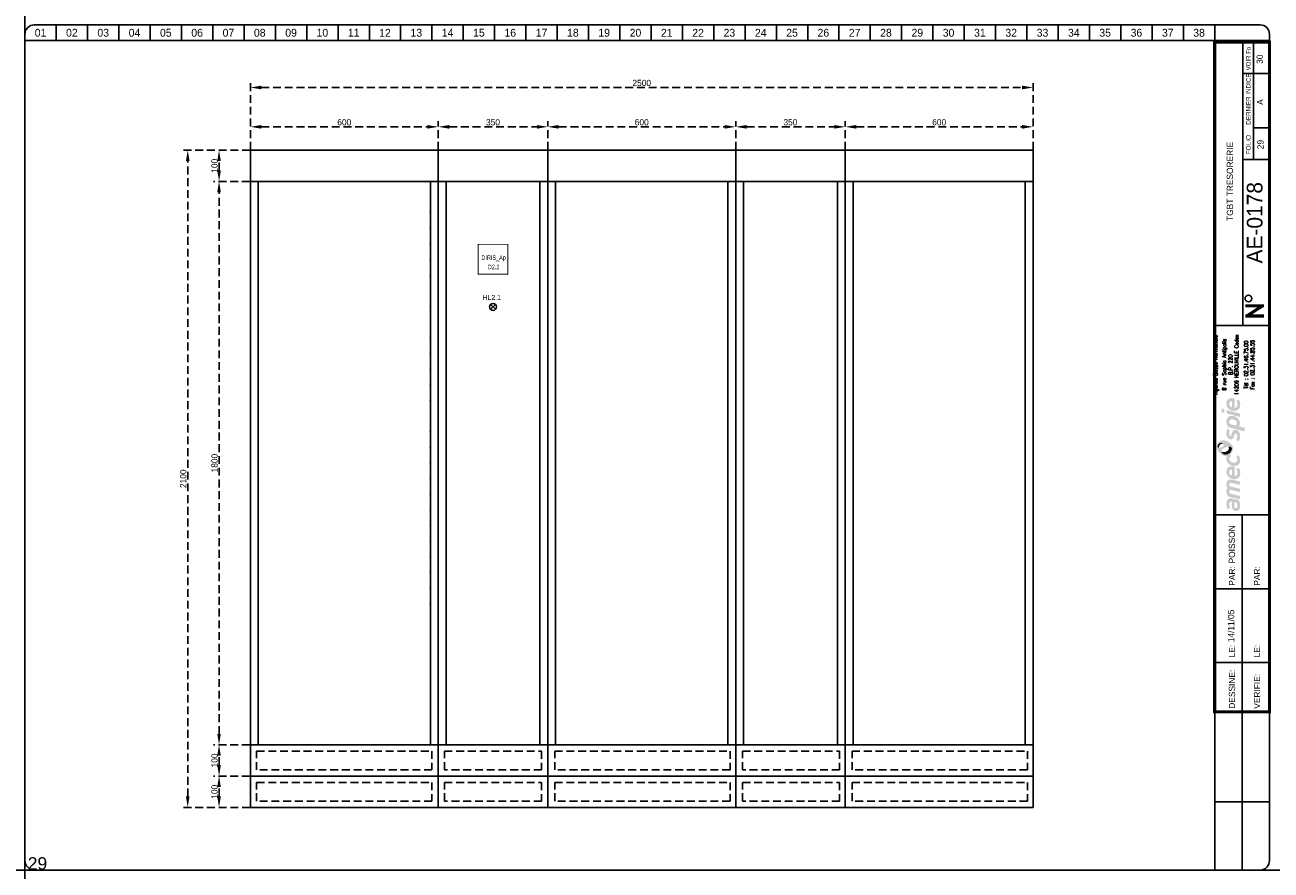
# Model space of a CAD drawing. Header units: millimetres. Extents: x 0 to 4898, y -1200 to 270.
# Tile 28 of 34: x 4500 to 4898, y -800 to -530. Entities that reach past the tile are written whole.
import ezdxf
from ezdxf.enums import TextEntityAlignment as Align

# ---------------------------------------------------------------- set-up
doc = ezdxf.new("R2010")
doc.units = ezdxf.units.MM
doc.header["$LTSCALE"] = 25
doc.linetypes.add('CONTINU', pattern=[0])
doc.linetypes.add('DISCONTINU', pattern=[0.15, 0.1, -0.05])
doc.layers.get('0').update_dxf_attribs({"linetype": 'CONTINUOUS'})
doc.layers.get('Defpoints').update_dxf_attribs({"linetype": 'CONTINUOUS'})
for name, color, linetype in [('TEXTE', 92, 'CONTINU'), ('TRAIFIN', 1, 'CONTINU'), ('TRAIGROS', 40, 'CONTINU'), ('TRAIMOY', 150, 'CONTINU')]:
    doc.layers.add(name, color=color, linetype=linetype)
doc.styles.add('ROMANC', font='romanc')
doc.styles.add('ROMANS8', font='ROMANS8.shx')
doc.styles.add('T1', font='arial.ttf')
doc.styles.add('TXT', font='txt', dxfattribs={"width": 0.8})
doc.dimstyles.get("Standard").update_dxf_attribs({"dimtxt": 0.18, "dimasz": 0.18, "dimexe": 0.18, "dimexo": 0.0625, "dimgap": 0.09, "dimtad": 0, "dimtih": 1, "dimtoh": 1, "dimdec": 4, "dimzin": 0, "dimdsep": 46, "dimtxsty": 'Standard', "dimcen": 0.09, "dimadec": 0, "dimazin": 0, "dimtfac": 1, "dimtdec": 4, "dimtofl": 0, "dimtmove": 0, "dimatfit": 3, "dimfxl": 1, "dimtolj": 1, "dimtzin": 0, "dimarcsym": 0})

# ---------------------------------------------------------------- blocks, each defined once
blk = doc.blocks.new('FDP-DIV-CHU')
at = {"layer": 'TEXTE', "color": 7, "const_width": 1}
for points in [[(395.75, 180.25), (389.75, 180.25)], [(390.25, 177), (395.25, 180.25)], [(395.75, 177), (389.75, 177)]]:
    blk.add_lwpolyline(points, dxfattribs=at)
at = {"layer": 'TEXTE', "color": 7}
blk.add_circle((390.76, 182.59), 1.08, dxfattribs=at)
at = {"layer": 'TRAIFIN', "color": 7}
for p, q in [((10, 270), (10, 265)), ((20, 270), (20, 265)), ((30, 270), (30, 265)), ((40, 270), (40, 265)), ((50, 270), (50, 265)), ((60, 270), (60, 265)), ((70, 270), (70, 265)), ((80, 270), (80, 265)), ((90, 270), (90, 265)), ((100, 270), (100, 265)), ((110, 270), (110, 265)), ((120, 270), (120, 265)), ((130, 270), (130, 265)), ((140, 270), (140, 265)), ((150, 270), (150, 265)), ((160, 270), (160, 265)), ((170, 270), (170, 265)), ((180, 270), (180, 265)), ((190, 270), (190, 265)), ((200, 270), (200, 265)), ((210, 270), (210, 265)), ((220, 270), (220, 265)), ((230, 270), (230, 265)), ((240, 270), (240, 265)), ((250, 270), (250, 265)), ((260, 270), (260, 265)), ((270, 270), (270, 265)), ((280, 270), (280, 265)), ((290, 270), (290, 265)), ((300, 270), (300, 265)), ((310, 270), (310, 265)), ((320, 270), (320, 265)), ((330, 270), (330, 265)), ((340, 270), (340, 265)), ((350, 270), (350, 265)), ((360, 270), (360, 265)), ((370, 270), (370, 265)), ((380, 270), (380, 265)), ((392.41, 227.04), (392.41, 264.5)), ((392.41, 237.09), (396.96, 237.09))]:
    blk.add_line(p, q, dxfattribs=at)
at = {"layer": 'TRAIGROS', "color": 7}
for p, q in [((0, 267), (0, 265)), ((3, 270), (394.5, 270)), ((397.5, 267), (397.5, 265)), ((397.5, 265), (0, 265)), ((397.5, 265), (0, 265)), ((0, 265), (0, 3)), ((389, 174), (389, 264.5)), ((397.5, 3), (397.5, 265)), ((389, 254.5), (397, 254.5)), ((389, 227.01), (397, 227.01)), ((380, 174), (397.5, 174)), ((380, 113.52), (397.51, 113.52)), ((380, -0.03), (380, 50.52)), ((3, 0), (394.5, 0))]:
    blk.add_line(p, q, dxfattribs=at)
at = {"layer": 'TRAIGROS', "color": 7, "const_width": 1}
blk.add_lwpolyline([(380, 264.5), (380, 50.52), (397.5, 50.52), (397.5, 264.5), (380, 264.5)], dxfattribs=at)
at = {"layer": 'TRAIGROS', "color": 7}
for centre, start, end in [((3, 267), 90, 180), ((394.5, 267), 0, 90), ((3, 3), 180, 270), ((394.5, 3), 270, 0)]:
    blk.add_arc(centre, 3, start, end, dxfattribs=at)
at = {"layer": 'TRAIMOY', "color": 7}
for p, q in [((388.75, -0.01), (388.75, 113.52)), ((380, 89.82), (397.51, 89.82)), ((380, 66.27), (397.51, 66.27)), ((380, 21.75), (397.51, 21.75))]:
    blk.add_line(p, q, dxfattribs=at)
at = {"layer": 'TEXTE', "color": 7}
for s, p in [('01', (5, 267.5)), ('02', (15, 267.5)), ('03', (25, 267.5)), ('04', (35, 267.5)), ('05', (45, 267.5)), ('06', (55, 267.5)), ('07', (65, 267.5)), ('08', (75, 267.5)), ('09', (85, 267.5)), ('10', (95, 267.5)), ('11', (105, 267.5)), ('12', (115, 267.5)), ('13', (125, 267.5)), ('14', (135, 267.5)), ('15', (145, 267.5)), ('16', (155, 267.5)), ('17', (165, 267.5)), ('18', (175, 267.5)), ('19', (185, 267.5)), ('20', (195, 267.5)), ('21', (205, 267.5)), ('22', (215, 267.5)), ('23', (225, 267.5)), ('24', (235, 267.5)), ('25', (245, 267.5)), ('26', (255, 267.5)), ('27', (265, 267.5)), ('28', (275, 267.5)), ('29', (285, 267.5)), ('30', (295, 267.5)), ('31', (305, 267.5)), ('32', (315, 267.5)), ('33', (325, 267.5)), ('34', (335, 267.5)), ('35', (345, 267.5)), ('36', (355, 267.5)), ('37', (365, 267.5)), ('38', (375, 267.5))]:
    blk.add_text(s, height=2.5, dxfattribs=at).set_placement(p, align=Align.MIDDLE)
at = {"layer": 'TEXTE', "color": 7, "width": 0.75}
blk.add_text('VOIR Fo', height=1.5, rotation=90, dxfattribs=at).set_placement((391.5, 255.5), (391.5, 263), align=Align.FIT)
at = {"layer": 'TEXTE', "color": 7, "style": 'TXT', "width": 0.8}
blk.add_text('DERNIER INDICE', height=1.5, rotation=90, dxfattribs=at).set_placement((391.5, 238.12))
at = {"layer": 'TEXTE', "color": 7}
blk.add_text('FOLIO', height=1.5, rotation=90, dxfattribs=at).set_placement((391.5, 231.76), align=Align.CENTER)
for s, p in [('PAR:', (386.51, 90.82)), ('PAR:', (394.51, 90.82)), ('LE:', (386.51, 67.95)), ('LE:', (394.51, 67.95)), ('DESSINE:', (386.51, 51.52)), ('VERIFIE:', (394.51, 51.52))]:
    blk.add_text(s, height=2, rotation=90, dxfattribs=at).set_placement(p)
at = {"layer": 'TEXTE', "style": 'ROMANC'}
for tag, height, p in [('FOLIO_SUIVANT', 2, (395.9, 259.04)), ('INDICE', 2, (395.79, 245.35)), ('FOLIO', 2, (395.79, 231.76)), ('NUMERO', 5, (395.79, 206.79))]:
    blk.add_attdef(tag, text='', height=height, rotation=90, dxfattribs=at).set_placement(p, align=Align.CENTER)
blk.add_attdef('INTITULE_DU_PLAN', text='', height=2, rotation=90, dxfattribs=at).set_placement((385, 220), align=Align.MIDDLE)
for tag, p in [('DESSINATEUR', (386.53, 97.95)), ('DATE', (386.51, 72.76))]:
    blk.add_attdef(tag, p, '', height=2, rotation=90, dxfattribs=at)
blk = doc.blocks.new('LOGO')
h = blk.add_hatch(color=187)
h.paths.add_polyline_path([(0.27, -25.15), (-0.26, -25.03), (-0.61, -25.01), (-0.96, -25.01), (-1.3, -25.15), (-1.56, -25.39), (-1.76, -25.66), (-1.92, -26.06), (-2.01, -26.61), (-2, -27.13), (-1.95, -27.54), (-1.82, -27.98), (-1.59, -28.49), (-0.78, -28.03), (-0.88, -27.84), (-0.99, -27.58), (-1.06, -27.27), (-1.09, -26.94), (-1.07, -26.65), (-1.03, -26.36), (-0.9, -26.15), (-0.74, -26.05), (-0.59, -26.04), (-0.23, -26.1), (-0.26, -26.47), (-0.29, -26.77), (-0.31, -27.1), (-0.31, -27.41), (-0.26, -27.77), (-0.19, -28.1), (-0.05, -28.44), (0.2, -28.78), (0.48, -28.98), (0.87, -29.11), (1.22, -29.1), (1.58, -29.04), (1.84, -28.87), (2.14, -28.53), (2.3, -28.16), (2.37, -27.71), (2.36, -27.1), (2.28, -26.51), (2.08, -25.89), (1.89, -25.54), (0.84, -25.3)])
h.paths.add_polyline_path([(0.54, -26.31), (1.32, -26.47), (1.41, -26.69), (1.48, -27.01), (1.49, -27.42), (1.48, -27.74), (1.4, -27.9), (1.29, -28.03), (1.14, -28.09), (0.96, -28.1), (0.81, -28.07), (0.69, -27.97), (0.6, -27.85), (0.54, -27.71), (0.5, -27.54), (0.49, -27.3), (0.49, -27.06), (0.5, -26.59)], flags=16)
h.paths.add_polyline_path([(-0.88, -23.47), (-0.97, -23.29), (-1.06, -23.08), (-1.08, -22.86), (-1.05, -22.63), (-0.97, -22.45), (-0.79, -22.36), (-0.5, -22.33), (2.29, -23.01), (2.29, -21.94), (-0.8, -21.24), (-0.96, -21.08), (-1.06, -20.77), (-1.1, -20.45), (-1, -20.2), (-0.87, -20.11), (-0.7, -20.03), (-0.48, -20.05), (2.29, -20.7), (2.29, -19.65), (-0.36, -19.01), (-0.65, -19), (-1.01, -19.01), (-1.3, -19.12), (-1.55, -19.28), (-1.77, -19.54), (-1.9, -19.8), (-1.98, -20), (-2.02, -20.38), (-2.01, -20.76), (-1.91, -21.13), (-1.79, -21.45), (-1.64, -21.71), (-1.75, -21.83), (-1.89, -22.08), (-1.98, -22.36), (-2.01, -22.66), (-2.01, -23), (-1.95, -23.36), (-1.85, -23.71), (-1.69, -24.08), (-1.5, -24.43), (2.29, -25.32), (2.29, -24.26)])
h.paths.add_polyline_path([(-0.19, -14.81), (-0.51, -14.81), (-0.91, -14.88), (-1.19, -15), (-1.42, -15.16), (-1.64, -15.38), (-1.83, -15.67), (-1.95, -15.97), (-2, -16.26), (-2.02, -16.52), (-2.01, -16.84), (-1.96, -17.15), (-1.84, -17.46), (-1.65, -17.81), (-1.41, -18.09), (-1.14, -18.33), (-0.89, -18.51), (-0.59, -18.68), (-0.17, -18.82), (0.24, -18.89), (0.59, -18.91), (0.98, -18.88), (1.37, -18.75), (1.77, -18.51), (2.17, -18.06), (2.33, -17.58), (2.38, -17.11), (2.38, -16.56), (2.33, -16.15), (2.2, -15.79), (2.03, -15.5), (1.82, -15.25), (1.14, -15.68), (1.3, -15.94), (1.42, -16.3), (1.49, -16.68), (1.49, -16.99), (1.43, -17.33), (1.23, -17.63), (0.99, -17.81), (0.79, -17.86), (0.6, -17.84), (0.6, -14.97), (0.23, -14.85)])
h.paths.add_polyline_path([(-0.26, -17.69), (-0.43, -17.64), (-0.58, -17.55), (-0.76, -17.39), (-0.9, -17.24), (-1.01, -17.02), (-1.06, -16.86), (-1.08, -16.63), (-1.06, -16.36), (-0.96, -16.16), (-0.83, -15.98), (-0.62, -15.87), (-0.44, -15.83), (-0.26, -15.83)], flags=16)
h.paths.add_polyline_path([(-0.09, -13.56), (-0.44, -13.4), (-0.74, -13.16), (-0.95, -12.9), (-1.04, -12.61), (-1.08, -12.36), (-1.02, -12.05), (-0.89, -11.83), (-0.73, -11.69), (-0.61, -11.61), (-0.5, -11.55), (-0.88, -10.89), (-1.08, -11.04), (-1.32, -11.18), (-1.51, -11.28), (-1.78, -11.38), (-1.87, -11.55), (-1.97, -11.89), (-2.01, -12.3), (-1.98, -12.76), (-1.82, -13.35), (-1.54, -13.76), (-1.25, -14.08), (-0.85, -14.34), (-0.48, -14.51), (-0.05, -14.65), (0.44, -14.71), (0.94, -14.69), (1.47, -14.5), (1.83, -14.25), (2.09, -13.94), (2.26, -13.6), (2.36, -13.21), (2.39, -12.82), (2.37, -12.43), (2.27, -11.98), (2.07, -11.58), (1.82, -11.23), (1.12, -11.67), (1.29, -11.95), (1.43, -12.27), (1.45, -12.61), (1.43, -12.96), (1.23, -13.36), (0.95, -13.57), (0.61, -13.63), (0.31, -13.63)])
h.paths.add_polyline_path([(1.25, -3.19), (0.94, -3.13), (0.59, -3.14), (0.32, -3.25), (0.1, -3.49), (-0.12, -3.81), (-0.25, -4.17), (-0.38, -4.62), (-0.46, -4.92), (-0.59, -5.03), (-0.74, -5.08), (-0.86, -5.03), (-0.96, -4.94), (-1.06, -4.74), (-1.12, -4.53), (-1.11, -4.23), (-1.07, -3.86), (-1.01, -3.51), (-0.93, -3.23), (-1.72, -2.85), (-1.84, -3.12), (-1.93, -3.4), (-1.97, -3.68), (-2, -3.98), (-2.02, -4.32), (-2, -4.65), (-1.94, -5.01), (-1.8, -5.31), (-1.64, -5.58), (-1.4, -5.84), (-1.11, -6.04), (-0.85, -6.17), (-0.56, -6.2), (-0.24, -6.15), (0.01, -5.99), (0.18, -5.81), (0.32, -5.51), (0.41, -5.18), (0.51, -4.86), (0.57, -4.63), (0.67, -4.45), (0.78, -4.33), (0.97, -4.29), (1.15, -4.35), (1.3, -4.55), (1.41, -4.85), (1.44, -5.24), (1.41, -5.62), (1.33, -5.91), (1.23, -6.15), (1.09, -6.39), (1.78, -6.81), (1.86, -6.74), (1.97, -6.61), (2.14, -6.32), (2.27, -6), (2.36, -5.62), (2.37, -5.24), (2.35, -4.86), (2.3, -4.52), (2.19, -4.21), (2.03, -3.92), (1.85, -3.65), (1.57, -3.35)])
h.paths.add_polyline_path([(1.14, 0.91), (0.82, 1.08), (0.5, 1.2), (0.1, 1.27), (-0.26, 1.3), (-0.73, 1.29), (-1.12, 1.19), (-1.38, 1.04), (-1.61, 0.8), (-1.77, 0.55), (-1.89, 0.33), (-1.98, 0.01), (-2.01, -0.32), (-1.99, -0.65), (-1.95, -1.02), (-1.88, -1.34), (-1.76, -1.63), (-1.63, -1.96), (-1.52, -2.24), (3.84, -3.66), (3.84, -2.51), (1.96, -2.01), (2.11, -1.85), (2.24, -1.56), (2.27, -1.32), (2.29, -1.04), (2.27, -0.75), (2.21, -0.44), (2.07, -0.1), (1.9, 0.2), (1.71, 0.44), (1.43, 0.71)])
h.paths.add_polyline_path([(0.98, -1.77), (-0.92, -1.28), (-0.98, -1.1), (-1.05, -0.84), (-1.07, -0.56), (-1.04, -0.29), (-0.94, -0.06), (-0.77, 0.11), (-0.53, 0.2), (-0.24, 0.22), (0.04, 0.2), (0.35, 0.13), (0.58, 0.05), (0.81, -0.07), (1.02, -0.24), (1.19, -0.46), (1.27, -0.68), (1.28, -0.93), (1.28, -1.16), (1.24, -1.43), (1.15, -1.61)], flags=16)
h.paths.add_polyline_path([(-1.97, 3.22), (-1.97, 2.11), (2.35, 0.95), (2.35, 2.06)])
h.paths.add_polyline_path([(-3.55, 3.65), (-3.55, 2.48), (-2.65, 2.25), (-2.65, 3.43)])
h.paths.add_polyline_path([(-0.19, 6.99), (-0.51, 6.99), (-0.91, 6.92), (-1.19, 6.81), (-1.42, 6.64), (-1.64, 6.43), (-1.83, 6.14), (-1.95, 5.83), (-2, 5.54), (-2.02, 5.28), (-2.01, 4.96), (-1.96, 4.66), (-1.84, 4.34), (-1.65, 4), (-1.41, 3.71), (-1.14, 3.48), (-0.89, 3.29), (-0.59, 3.12), (-0.17, 2.98), (0.24, 2.92), (0.59, 2.89), (0.98, 2.93), (1.37, 3.06), (1.77, 3.29), (2.17, 3.75), (2.33, 4.22), (2.38, 4.7), (2.38, 5.24), (2.33, 5.65), (2.2, 6.02), (2.03, 6.3), (1.82, 6.56), (1.14, 6.13), (1.3, 5.87), (1.42, 5.5), (1.49, 5.12), (1.49, 4.82), (1.43, 4.47), (1.23, 4.17), (0.99, 4), (0.79, 3.94), (0.6, 3.96), (0.6, 6.83), (0.23, 6.96)])
h.paths.add_polyline_path([(-0.26, 4.11), (-0.43, 4.16), (-0.58, 4.26), (-0.76, 4.42), (-0.9, 4.56), (-1.01, 4.78), (-1.06, 4.95), (-1.08, 5.17), (-1.06, 5.44), (-0.96, 5.64), (-0.83, 5.82), (-0.62, 5.93), (-0.44, 5.97), (-0.26, 5.97)], flags=16)
h = blk.add_hatch(color=135)
h.paths.add_polyline_path([(-2.62, -6.48), (-2.99, -6.44), (-3.33, -6.46), (-3.66, -6.54), (-3.9, -6.66), (-4.19, -6.88), (-4.48, -7.12), (-4.72, -7.4), (-4.9, -7.71), (-5.08, -8.08), (-5.15, -8.51), (-5.14, -8.84), (-5.03, -9.22), (-4.88, -9.56), (-4.68, -9.88), (-4.46, -10.22), (-4.19, -10.51), (-3.87, -10.81), (-3.57, -11.02), (-3.23, -11.21), (-2.91, -11.36), (-2.54, -11.44), (-2.16, -11.45), (-1.78, -11.38), (-1.51, -11.28), (-1.32, -11.18), (-1.08, -11.04), (-0.88, -10.89), (-0.73, -10.77), (-0.54, -10.54), (-0.29, -10.22), (-0.06, -9.77), (0.06, -9.2), (0.05, -8.64), (-0.11, -8.22), (-0.36, -7.85), (-0.69, -7.52), (-1.07, -7.21), (-1.43, -6.95), (-1.9, -6.73), (-2.27, -6.57)])
h.paths.add_polyline_path([(-2.94, -7.94), (-2.93, -8.06), (-2.93, -8.18), (-2.98, -8.34), (-3.08, -8.43), (-3.22, -8.54), (-3.43, -8.66), (-3.65, -8.75), (-3.89, -8.84), (-4.16, -8.87), (-4.34, -8.85), (-4.5, -8.82), (-4.67, -8.73), (-4.76, -8.58), (-4.8, -8.43), (-4.79, -8.24), (-4.75, -8.06), (-4.69, -7.92), (-4.59, -7.78), (-4.48, -7.64), (-4.34, -7.51), (-4.19, -7.41), (-4, -7.31), (-3.79, -7.28), (-3.58, -7.31), (-3.42, -7.38), (-3.25, -7.49), (-3.12, -7.62), (-3.02, -7.79)], flags=16)
h.paths.add_polyline_path([(-1.84, -8.57), (-1.32, -8.49), (-1.12, -8.49), (-0.87, -8.49), (-0.65, -8.57), (-0.45, -8.72), (-0.32, -8.9), (-0.26, -9.1), (-0.28, -9.35), (-0.35, -9.63), (-0.51, -9.97), (-0.73, -10.32), (-1.02, -10.58), (-1.39, -10.82), (-1.78, -10.98), (-2.23, -11.04), (-2.55, -11.01), (-2.82, -10.95), (-3.16, -10.77), (-3.4, -10.52), (-3.53, -10.28), (-3.6, -10.02), (-3.6, -9.73), (-3.5, -9.48), (-3.31, -9.23), (-3, -9.04), (-2.68, -8.88), (-2.26, -8.71)], flags=16)
h = blk.add_hatch(color=253)
h.paths.add_polyline_path([(-4, -7.31), (-4.19, -7.41), (-4.34, -7.51), (-4.48, -7.64), (-4.59, -7.78), (-4.69, -7.92), (-4.75, -8.06), (-4.79, -8.24), (-4.8, -8.43), (-4.76, -8.58), (-4.67, -8.73), (-4.5, -8.82), (-4.34, -8.85), (-4.36, -8.64), (-4.33, -8.43), (-4.27, -8.21), (-4.19, -8.05), (-4.09, -7.91), (-3.95, -7.79), (-3.82, -7.69), (-3.65, -7.62), (-3.47, -7.58), (-3.28, -7.58), (-3.12, -7.62), (-3.25, -7.49), (-3.42, -7.38), (-3.58, -7.31), (-3.79, -7.28)])
h.paths.add_polyline_path([(-0.87, -8.49), (-1.12, -8.49), (-1.32, -8.49), (-1.27, -8.65), (-1.22, -8.89), (-1.24, -9.17), (-1.31, -9.4), (-1.45, -9.63), (-1.67, -9.84), (-1.91, -10), (-2.2, -10.15), (-2.48, -10.22), (-2.71, -10.25), (-2.97, -10.24), (-3.22, -10.21), (-3.44, -10.12), (-3.6, -10.02), (-3.53, -10.28), (-3.4, -10.52), (-3.16, -10.77), (-2.82, -10.95), (-2.55, -11.01), (-2.23, -11.04), (-1.78, -10.98), (-1.39, -10.82), (-1.02, -10.58), (-0.73, -10.32), (-0.51, -9.97), (-0.35, -9.63), (-0.28, -9.35), (-0.26, -9.1), (-0.32, -8.9), (-0.45, -8.72), (-0.65, -8.57)])
at = {"color": 7, "style": 'ROMANS8', "width": 0.8}
for s, height, p in [('Agence Basse Normandie', 1.2384, (-4.85, 17.68)), ('8 rue Sophia Antipolis', 1.2384, (-2.12, 17.68)), ('14209 HEROUVILLE Cedex', 1.2384, (1.84, 17.68)), ('B.P. 220', 1.238, (-0.08, 17.68)), ('Tél : 02.31.46.75.00', 1.2384, (4.88, 17.68)), ('Fax : 02.31.44.85.55', 1.2384, (6.91, 17.68))]:
    blk.add_text(s, height=height, rotation=90, dxfattribs=at).set_placement(p, align=Align.CENTER)
blk = doc.blocks.new('*D72')
at = {"layer": 'Defpoints', "color": 0, "linetype": 'DISCONTINU', "transparency": 16777216}
for p in [(4667, -562.56), (4632, -570), (4667, -570)]:
    blk.add_point(p, dxfattribs=at)
at = {"layer": 'TEXTE', "color": 7, "linetype": 'DISCONTINU', "lineweight": -2, "transparency": 16777216}
for p, q in [((4632, -569.9), (4632, -560.76)), ((4667, -569.9), (4667, -560.76)), ((4635.5, -562.56), (4663.5, -562.56))]:
    blk.add_line(p, q, dxfattribs=at)
at = {"layer": 'TEXTE', "color": 7, "linetype": 'DISCONTINU', "transparency": 16777216}
for points in [[(4635.5, -561.98), (4635.5, -563.15), (4632, -562.56)], [(4663.5, -561.98), (4663.5, -563.15), (4667, -562.56)]]:
    blk.add_solid(points, dxfattribs=at)
at = {"layer": 'TEXTE', "linetype": 'DISCONTINU', "transparency": 16777216, "insert": (4649.5, -561.12), "char_height": 2, "attachment_point": 5}
blk.add_mtext('\\A1;350', dxfattribs=at)
blk = doc.blocks.new('*D73')
at = {"layer": 'Defpoints', "color": 0, "linetype": 'DISCONTINU', "transparency": 16777216}
for p in [(4727, -562.56), (4667, -570), (4727, -570)]:
    blk.add_point(p, dxfattribs=at)
at = {"layer": 'TEXTE', "color": 7, "linetype": 'DISCONTINU', "lineweight": -2, "transparency": 16777216}
for p, q in [((4667, -569.9), (4667, -560.76)), ((4727, -569.9), (4727, -560.76)), ((4670.5, -562.56), (4723.5, -562.56))]:
    blk.add_line(p, q, dxfattribs=at)
at = {"layer": 'TEXTE', "color": 7, "linetype": 'DISCONTINU', "transparency": 16777216}
for points in [[(4670.5, -561.98), (4670.5, -563.15), (4667, -562.56)], [(4723.5, -561.98), (4723.5, -563.15), (4727, -562.56)]]:
    blk.add_solid(points, dxfattribs=at)
at = {"layer": 'TEXTE', "linetype": 'DISCONTINU', "transparency": 16777216, "insert": (4697, -561.12), "char_height": 2, "attachment_point": 5}
blk.add_mtext('\\A1;600', dxfattribs=at)
blk = doc.blocks.new('*D74')
at = {"layer": 'Defpoints', "color": 0, "linetype": 'DISCONTINU', "transparency": 16777216}
for p in [(4822, -562.56), (4762, -570), (4822, -570)]:
    blk.add_point(p, dxfattribs=at)
at = {"layer": 'TEXTE', "color": 7, "linetype": 'DISCONTINU', "lineweight": -2, "transparency": 16777216}
for p, q in [((4762, -569.9), (4762, -560.76)), ((4822, -569.9), (4822, -560.76)), ((4765.5, -562.56), (4818.5, -562.56))]:
    blk.add_line(p, q, dxfattribs=at)
at = {"layer": 'TEXTE', "color": 7, "linetype": 'DISCONTINU', "transparency": 16777216}
for points in [[(4765.5, -561.98), (4765.5, -563.15), (4762, -562.56)], [(4818.5, -561.98), (4818.5, -563.15), (4822, -562.56)]]:
    blk.add_solid(points, dxfattribs=at)
at = {"layer": 'TEXTE', "linetype": 'DISCONTINU', "transparency": 16777216, "insert": (4792, -561.12), "char_height": 2, "attachment_point": 5}
blk.add_mtext('\\A1;600', dxfattribs=at)
blk = doc.blocks.new('*D75')
at = {"layer": 'Defpoints', "color": 0, "linetype": 'DISCONTINU', "transparency": 16777216}
for p in [(4762, -562.56), (4727, -570), (4762, -570)]:
    blk.add_point(p, dxfattribs=at)
at = {"layer": 'TEXTE', "color": 7, "linetype": 'DISCONTINU', "lineweight": -2, "transparency": 16777216}
for p, q in [((4727, -569.9), (4727, -560.76)), ((4762, -569.9), (4762, -560.76)), ((4730.5, -562.56), (4758.5, -562.56))]:
    blk.add_line(p, q, dxfattribs=at)
at = {"layer": 'TEXTE', "color": 7, "linetype": 'DISCONTINU', "transparency": 16777216}
for points in [[(4730.5, -561.98), (4730.5, -563.15), (4727, -562.56)], [(4758.5, -561.98), (4758.5, -563.15), (4762, -562.56)]]:
    blk.add_solid(points, dxfattribs=at)
at = {"layer": 'TEXTE', "linetype": 'DISCONTINU', "transparency": 16777216, "insert": (4744.5, -561.12), "char_height": 2, "attachment_point": 5}
blk.add_mtext('\\A1;350', dxfattribs=at)
blk = doc.blocks.new('*D76')
at = {"layer": 'Defpoints', "color": 0, "linetype": 'DISCONTINU', "transparency": 16777216}
for p in [(4632, -562.56), (4572, -570), (4632, -570)]:
    blk.add_point(p, dxfattribs=at)
at = {"layer": 'TEXTE', "color": 7, "linetype": 'DISCONTINU', "lineweight": -2, "transparency": 16777216}
for p, q in [((4572, -569.9), (4572, -560.76)), ((4632, -569.9), (4632, -560.76)), ((4575.5, -562.56), (4628.5, -562.56))]:
    blk.add_line(p, q, dxfattribs=at)
at = {"layer": 'TEXTE', "color": 7, "linetype": 'DISCONTINU', "transparency": 16777216}
for points in [[(4575.5, -561.98), (4575.5, -563.15), (4572, -562.56)], [(4628.5, -561.98), (4628.5, -563.15), (4632, -562.56)]]:
    blk.add_solid(points, dxfattribs=at)
at = {"layer": 'TEXTE', "linetype": 'DISCONTINU', "transparency": 16777216, "insert": (4602, -561.12), "char_height": 2, "attachment_point": 5}
blk.add_mtext('\\A1;600', dxfattribs=at)
blk = doc.blocks.new('*D77')
at = {"layer": 'Defpoints', "color": 0, "linetype": 'DISCONTINU', "transparency": 16777216}
for p in [(4822, -550), (4572, -570), (4822, -570)]:
    blk.add_point(p, dxfattribs=at)
at = {"layer": 'TEXTE', "color": 7, "linetype": 'DISCONTINU', "lineweight": -2, "transparency": 16777216}
for p, q in [((4572, -569.9), (4572, -548.2)), ((4822, -569.9), (4822, -548.2)), ((4575.5, -550), (4818.5, -550))]:
    blk.add_line(p, q, dxfattribs=at)
at = {"layer": 'TEXTE', "color": 7, "linetype": 'DISCONTINU', "transparency": 16777216}
for points in [[(4575.5, -549.42), (4575.5, -550.58), (4572, -550)], [(4818.5, -549.42), (4818.5, -550.58), (4822, -550)]]:
    blk.add_solid(points, dxfattribs=at)
at = {"layer": 'TEXTE', "linetype": 'DISCONTINU', "transparency": 16777216, "insert": (4697, -548.56), "char_height": 2, "attachment_point": 5}
blk.add_mtext('\\A1;2500', dxfattribs=at)
blk = doc.blocks.new('*D78')
at = {"layer": 'Defpoints', "color": 0, "linetype": 'DISCONTINU', "transparency": 16777216}
for p in [(4562, -770), (4572, -770), (4572, -780)]:
    blk.add_point(p, dxfattribs=at)
at = {"layer": 'TEXTE', "color": 7, "linetype": 'DISCONTINU', "lineweight": -2, "transparency": 16777216}
for p, q in [((4571.9, -770), (4560.2, -770)), ((4562, -776.5), (4562, -773.5)), ((4571.9, -780), (4560.2, -780))]:
    blk.add_line(p, q, dxfattribs=at)
at = {"layer": 'TEXTE', "color": 7, "linetype": 'DISCONTINU', "transparency": 16777216}
for points in [[(4561.42, -773.5), (4562.58, -773.5), (4562, -770)], [(4561.42, -776.5), (4562.58, -776.5), (4562, -780)]]:
    blk.add_solid(points, dxfattribs=at)
at = {"layer": 'TEXTE', "linetype": 'DISCONTINU', "transparency": 16777216, "insert": (4560.56, -775), "char_height": 2, "attachment_point": 5, "rotation": 90}
blk.add_mtext('\\A1;100', dxfattribs=at)
blk = doc.blocks.new('*D79')
at = {"layer": 'Defpoints', "color": 0, "linetype": 'DISCONTINU', "transparency": 16777216}
for p in [(4562, -760), (4572, -760), (4571.9, -770)]:
    blk.add_point(p, dxfattribs=at)
at = {"layer": 'TEXTE', "color": 7, "linetype": 'DISCONTINU', "lineweight": -2, "transparency": 16777216}
for p, q in [((4571.9, -760), (4560.2, -760)), ((4562, -766.5), (4562, -763.5)), ((4571.8, -770), (4560.2, -770))]:
    blk.add_line(p, q, dxfattribs=at)
at = {"layer": 'TEXTE', "color": 7, "linetype": 'DISCONTINU', "transparency": 16777216}
for points in [[(4561.42, -763.5), (4562.58, -763.5), (4562, -760)], [(4561.42, -766.5), (4562.58, -766.5), (4562, -770)]]:
    blk.add_solid(points, dxfattribs=at)
at = {"layer": 'TEXTE', "linetype": 'DISCONTINU', "transparency": 16777216, "insert": (4560.56, -765), "char_height": 2, "attachment_point": 5, "rotation": 90}
blk.add_mtext('\\A1;100', dxfattribs=at)
blk = doc.blocks.new('*D80')
at = {"layer": 'Defpoints', "color": 0, "linetype": 'DISCONTINU', "transparency": 16777216}
for p in [(4562, -580), (4572, -580), (4571.9, -760)]:
    blk.add_point(p, dxfattribs=at)
at = {"layer": 'TEXTE', "color": 7, "linetype": 'DISCONTINU', "lineweight": -2, "transparency": 16777216}
for p, q in [((4571.9, -580), (4560.2, -580)), ((4562, -756.5), (4562, -583.5)), ((4571.8, -760), (4560.2, -760))]:
    blk.add_line(p, q, dxfattribs=at)
at = {"layer": 'TEXTE', "color": 7, "linetype": 'DISCONTINU', "transparency": 16777216}
for points in [[(4561.42, -583.5), (4562.58, -583.5), (4562, -580)], [(4561.42, -756.5), (4562.58, -756.5), (4562, -760)]]:
    blk.add_solid(points, dxfattribs=at)
at = {"layer": 'TEXTE', "linetype": 'DISCONTINU', "transparency": 16777216, "insert": (4560.56, -670), "char_height": 2, "attachment_point": 5, "rotation": 90}
blk.add_mtext('\\A1;1800', dxfattribs=at)
blk = doc.blocks.new('*D81')
at = {"layer": 'Defpoints', "color": 0, "linetype": 'DISCONTINU', "transparency": 16777216}
for p in [(4562, -570), (4572, -570), (4571.9, -580)]:
    blk.add_point(p, dxfattribs=at)
at = {"layer": 'TEXTE', "color": 7, "linetype": 'DISCONTINU', "lineweight": -2, "transparency": 16777216}
for p, q in [((4571.9, -570), (4560.2, -570)), ((4562, -576.5), (4562, -573.5)), ((4571.8, -580), (4560.2, -580))]:
    blk.add_line(p, q, dxfattribs=at)
at = {"layer": 'TEXTE', "color": 7, "linetype": 'DISCONTINU', "transparency": 16777216}
for points in [[(4561.42, -573.5), (4562.58, -573.5), (4562, -570)], [(4561.42, -576.5), (4562.58, -576.5), (4562, -580)]]:
    blk.add_solid(points, dxfattribs=at)
at = {"layer": 'TEXTE', "linetype": 'DISCONTINU', "transparency": 16777216, "insert": (4560.56, -575), "char_height": 2, "attachment_point": 5, "rotation": 90}
blk.add_mtext('\\A1;100', dxfattribs=at)
blk = doc.blocks.new('*D82')
at = {"layer": 'Defpoints', "color": 0, "linetype": 'DISCONTINU', "transparency": 16777216}
for p in [(4552, -570), (4572, -570), (4572, -780)]:
    blk.add_point(p, dxfattribs=at)
at = {"layer": 'TEXTE', "color": 7, "linetype": 'DISCONTINU', "lineweight": -2, "transparency": 16777216}
for p, q in [((4571.9, -570), (4550.2, -570)), ((4552, -776.5), (4552, -573.5)), ((4571.9, -780), (4550.2, -780))]:
    blk.add_line(p, q, dxfattribs=at)
at = {"layer": 'TEXTE', "color": 7, "linetype": 'DISCONTINU', "transparency": 16777216}
for points in [[(4551.42, -573.5), (4552.58, -573.5), (4552, -570)], [(4551.42, -776.5), (4552.58, -776.5), (4552, -780)]]:
    blk.add_solid(points, dxfattribs=at)
at = {"layer": 'TEXTE', "linetype": 'DISCONTINU', "transparency": 16777216, "insert": (4550.56, -675), "char_height": 2, "attachment_point": 5, "rotation": 90}
blk.add_mtext('\\A1;2100', dxfattribs=at)

msp = doc.modelspace()

# ---------------------------------------------------------------- linework, layer by layer
at = {"color": 0, "const_width": 0.25, "flags": 128}
msp.add_lwpolyline([(4654.25, -600.13), (4644.75, -600.13), (4644.75, -609.63), (4654.25, -609.63)], close=True, dxfattribs=at)
at = {"layer": 'Defpoints', "ltscale": 0.25}
for p, direction in [((4500, 0), (0, -1)), ((0, -800), (1, 0))]:
    msp.add_xline(p, direction, dxfattribs=at)
at = {"layer": 'TRAIFIN'}
for p, q in [((4632, -570), (4572, -570)), ((4632, -770), (4632, -570)), ((4572, -770), (4632, -770)), ((4572, -770), (4572, -780)), ((4632, -770), (4632, -780)), ((4667, -770), (4667, -780)), ((4727, -770), (4727, -780)), ((4762, -770), (4762, -780)), ((4822, -770), (4822, -780)), ((4572, -780), (4632, -780)), ((4632, -780), (4667, -780)), ((4667, -780), (4727, -780)), ((4727, -780), (4762, -780)), ((4762, -780), (4822, -780))]:
    msp.add_line(p, q, dxfattribs=at)
for points in [[(4572, -569.9), (4572, -770)], [(4632, -570), (4632, -580), (4572, -580)], [(4727, -570), (4727, -580), (4632, -580)], [(4727, -770), (4727, -570), (4632, -570), (4632, -770), (4727, -770)], [(4667, -570), (4667, -770)], [(4822, -770), (4822, -570), (4727, -570), (4727, -770), (4822, -770)], [(4822, -570), (4822, -580), (4727, -580)], [(4762, -570), (4762, -770)], [(4574.5, -580), (4574.5, -760)], [(4629.5, -580), (4629.5, -760)], [(4634.5, -580), (4634.5, -760)], [(4664.5, -580), (4664.5, -760)], [(4669.5, -580), (4669.5, -760)], [(4724.5, -580), (4724.5, -760)], [(4729.5, -580), (4729.5, -760)], [(4759.5, -580), (4759.5, -760)], [(4764.5, -580), (4764.5, -760)], [(4819.5, -580), (4819.5, -760)], [(4574.5, -590), (4574.5, -615)], [(4669.5, -590), (4669.5, -615)], [(4764.5, -590), (4764.5, -615)], [(4650.28, -620.87), (4648.72, -619.31)], [(4648.72, -620.87), (4650.28, -619.31)], [(4574.5, -650), (4574.5, -670)], [(4669.5, -650), (4669.5, -670)], [(4764.5, -650), (4764.5, -670)], [(4574.5, -670), (4574.5, -685)], [(4669.5, -670), (4669.5, -685)], [(4764.5, -670), (4764.5, -685)], [(4629.5, -675), (4629.5, -695)], [(4574.5, -725), (4574.5, -740)], [(4669.5, -725), (4669.5, -740)], [(4764.5, -725), (4764.5, -740)], [(4632, -770), (4632, -760), (4572, -760)], [(4727, -770), (4727, -760), (4632, -760)], [(4822, -770), (4822, -760), (4727, -760)]]:
    msp.add_lwpolyline(points, dxfattribs=at)
at = {"layer": 'TRAIFIN', "linetype": 'DISCONTINU'}
for points in [[(4574, -762), (4630, -762), (4630, -768), (4574, -768)], [(4634, -762), (4665, -762), (4665, -768), (4634, -768)], [(4669.2, -762), (4725.2, -762), (4725.2, -768), (4669.2, -768)], [(4729.2, -762), (4760.2, -762), (4760.2, -768), (4729.2, -768)], [(4764.2, -762), (4820.2, -762), (4820.2, -768), (4764.2, -768)], [(4574, -772), (4630, -772), (4630, -778), (4574, -778)], [(4634, -772), (4665, -772), (4665, -778), (4634, -778)], [(4669.2, -772), (4725.2, -772), (4725.2, -778), (4669.2, -778)], [(4729.2, -772), (4760.2, -772), (4760.2, -778), (4729.2, -778)], [(4764.2, -772), (4820.2, -772), (4820.2, -778), (4764.2, -778)]]:
    msp.add_lwpolyline(points, close=True, dxfattribs=at)
at = {"layer": 'TRAIFIN'}
msp.add_circle((4649.5, -620.09), 1.1, dxfattribs=at)
for p in [(4629.5, -590), (4629.5, -595), (4629.5, -600), (4629.5, -605), (4629.5, -610), (4629.5, -620), (4629.5, -630), (4629.5, -635), (4629.5, -640), (4629.5, -645), (4629.5, -650), (4629.5, -655), (4629.5, -660), (4629.5, -665), (4629.5, -670), (4629.5, -675), (4629.5, -680), (4629.5, -685), (4629.5, -690), (4629.5, -695), (4629.5, -700), (4629.5, -705), (4629.5, -710), (4629.5, -715)]:
    msp.add_point(p, dxfattribs=at)

# ---------------------------------------------------------------- block references
msp.add_blockref('LOGO', (4885.75, -656.24))
at = {"layer": 'TEXTE'}
ref = msp.add_blockref('FDP-DIV-CHU', (4500, -800), dxfattribs=at)
ref.add_attrib('DATE', '14/11/05', (4886.23, -727.24), dxfattribs={"height": 2, "rotation": 90})
ref.add_attrib('DESSINATEUR', 'POISSON', (4886.49, -702.05), dxfattribs={"height": 2, "rotation": 90})
ref.add_attrib('NUMERO', 'AE-0178', dxfattribs={"color": 4, "height": 5, "rotation": 90}).set_placement((4895.25, -593.21), align=Align.CENTER)
ref.add_attrib('INTITULE_DU_PLAN', 'TGBT TRESORERIE', dxfattribs={"height": 2, "rotation": 90}).set_placement((4884.86, -580), align=Align.MIDDLE)
ref.add_attrib('FOLIO', '29', dxfattribs={"height": 2, "rotation": 90}).set_placement((4895.62, -568.24), align=Align.CENTER)
ref.add_attrib('FOLIO_SUIVANT', '30', dxfattribs={"height": 2, "rotation": 90}).set_placement((4895.37, -540.96), align=Align.CENTER)
ref.add_attrib('INDICE', 'A', dxfattribs={"height": 2, "rotation": 90}).set_placement((4895.46, -554.65), align=Align.CENTER)

# ---------------------------------------------------------------- texts
at = {"color": 0, "width": 0.732}
for s, p in [('DIRIS_Ap', (4649.7, -603.65)), ('D2.2', (4649.7, -606.61))]:
    msp.add_text(s, height=1.429, dxfattribs=at).set_placement(p, align=Align.TOP_CENTER)
at = {"layer": 'Defpoints', "ltscale": 0.25, "insert": (4500.9, -795.92), "char_height": 4, "attachment_point": 1, "style": 'T1'}
msp.add_mtext_dynamic_manual_height_columns('29', width=90.3923, gutter_width=20, heights=[0], dxfattribs=at)
at = {"layer": 'TRAIFIN', "color": 3, "insert": (4652.04, -616.29), "char_height": 1.6, "width": 11.9865, "attachment_point": 3}
msp.add_mtext('HL2.1', dxfattribs=at)

# ---------------------------------------------------------------- dimensions: what is measured, and where the dimension line sits
at = {"layer": 'TEXTE', "linetype": 'DISCONTINU'}
for base, p1, p2, picture, middle in [((4822, -550), (4572, -570), (4822, -570), '*D77', (4697, -548.56)), ((4632, -562.56), (4572, -570), (4632, -570), '*D76', (4602, -561.12)), ((4667, -562.56), (4632, -570), (4667, -570), '*D72', (4649.5, -561.12)), ((4727, -562.56), (4667, -570), (4727, -570), '*D73', (4697, -561.12)), ((4762, -562.56), (4727, -570), (4762, -570), '*D75', (4744.5, -561.12)), ((4822, -562.56), (4762, -570), (4822, -570), '*D74', (4792, -561.12))]:
    dim = msp.add_linear_dim(base=base, p1=p1, p2=p2, dimstyle='Standard', override={"dimtxt": 2, "dimasz": 3.5, "dimexe": 1.8, "dimexo": 0.1, "dimgap": 0.44, "dimtad": 1, "dimtih": 0, "dimdec": 0, "dimlfac": 10, "dimcen": 1.5, "dimclrd": 7, "dimclre": 7, "dimclrt": 256, "dimtdec": 0, "dimtmove": 2, "dimtvp": 1}, dxfattribs=at)
    dim.commit()
    dim.dimension.update_dxf_attribs({"geometry": picture, "text_midpoint": middle})
for base, p1, p2, picture, middle in [((4552, -570), (4572, -780), (4572, -570), '*D82', (4550.56, -675)), ((4562, -570), (4571.9, -580), (4572, -570), '*D81', (4560.56, -575)), ((4562, -580), (4571.9, -760), (4572, -580), '*D80', (4560.56, -670)), ((4562, -760), (4571.9, -770), (4572, -760), '*D79', (4560.56, -765)), ((4562, -770), (4572, -780), (4572, -770), '*D78', (4560.56, -775))]:
    dim = msp.add_linear_dim(base=base, p1=p1, p2=p2, angle=90, dimstyle='Standard', override={"dimtxt": 2, "dimasz": 3.5, "dimexe": 1.8, "dimexo": 0.1, "dimgap": 0.44, "dimtad": 1, "dimtih": 0, "dimdec": 0, "dimlfac": 10, "dimcen": 1.5, "dimclrd": 7, "dimclre": 7, "dimclrt": 256, "dimtdec": 0, "dimtmove": 2, "dimtvp": 1}, dxfattribs=at)
    dim.commit()
    dim.dimension.update_dxf_attribs({"geometry": picture, "text_midpoint": middle})

doc.saveas('drawing.dxf')
